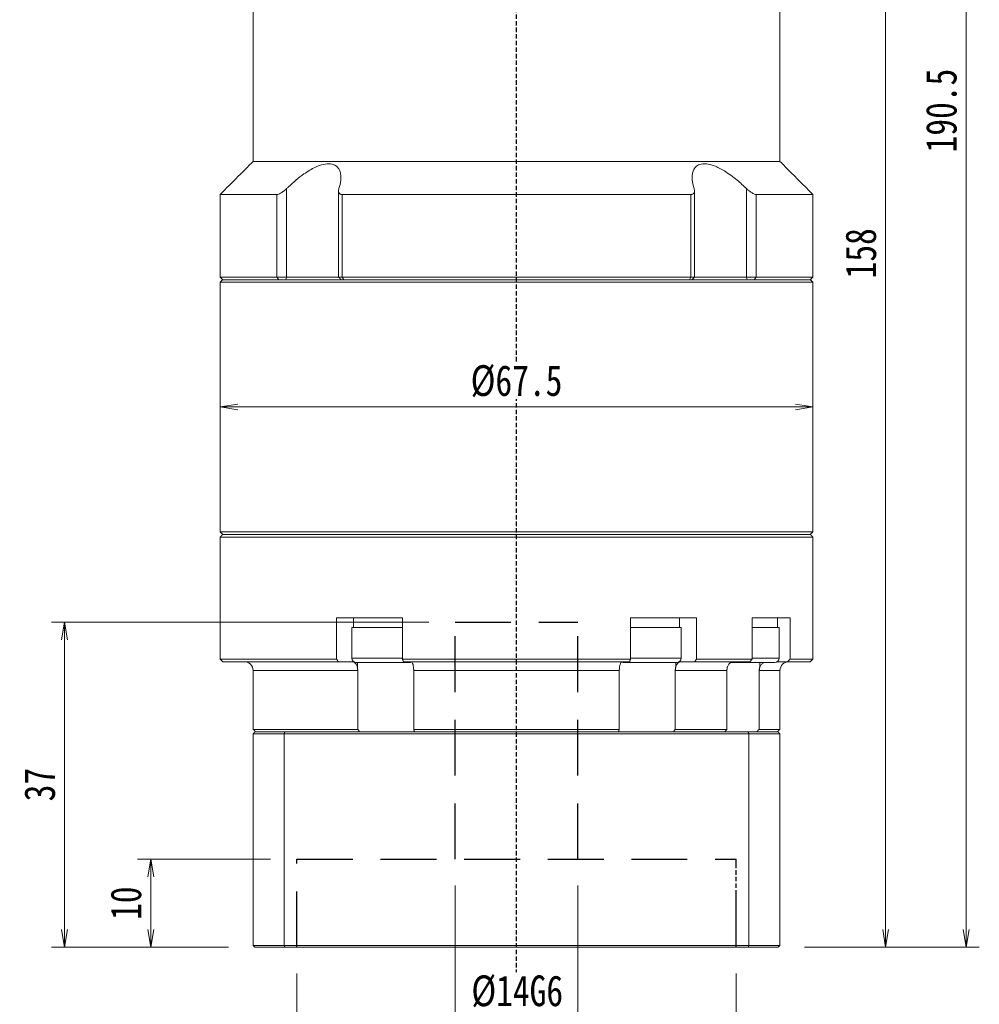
# Model space of a CAD drawing. Header units: millimetres. Extents: x -28 to 487, y -30 to 333.
# Tile 5 of 7: x 244 to 354, y 93 to 205. Entities that reach past the tile are written whole.
import ezdxf

# ---------------------------------------------------------------- set-up
doc = ezdxf.new("R2010")
doc.units = ezdxf.units.MM
doc.linetypes.add('DASHED', pattern=[0.75, 0.5, -0.25])
doc.linetypes.add('DASHED2', pattern=[9.525, 6.35, -3.175])
doc.layers.add('4虚线层', color=6, linetype='DASHED2')
doc.layers.add('尺寸线层', color=3, linetype='Continuous', lineweight=18)
doc.styles.add('宋体', font='SimSun.ttf', dxfattribs={"width": 0.8})
doc.dimstyles.new('A水平标注$0', dxfattribs={"dimtxt": 3.5, "dimasz": 2, "dimexe": 1.5, "dimexo": 3, "dimgap": 1.1, "dimtad": 1, "dimtoh": 1, "dimdec": 4, "dimdsep": 46, "dimtxsty": '宋体', "dimblk": 'OPEN', "dimcen": 3, "dimclrd": 3, "dimclre": 3, "dimclrt": 6, "dimadec": 0, "dimazin": 0, "dimtm": 1e-09, "dimtfac": 1, "dimtdec": 4, "dimtix": 1, "dimtmove": 0, "dimatfit": 3, "dimldrblk": 'OPEN', "dimfxl": 0, "dimlwd": 13, "dimlwe": 13, "dimarcsym": 0})

# ---------------------------------------------------------------- blocks, each defined once
blk = doc.blocks.new('_Open')
at = {"color": 0, "linetype": 'ByBlock', "lineweight": -2}
for p, q in [((-1, 0.167), (0, 0)), ((-1, -0.167), (0, 0)), ((0, 0), (-1, 0))]:
    blk.add_line(p, q, dxfattribs=at)
blk = doc.blocks.new('*D30')
at = {"layer": 'Defpoints', "color": 0, "transparency": 16777216}
for p in [(336.34, 257.28), (330.64, 99.28), (342.87, 99.28)]:
    blk.add_point(p, dxfattribs=at)
at = {"layer": '尺寸线层', "color": 3, "lineweight": 13, "transparency": 16777216}
for p, q in [((339.34, 257.28), (344.37, 257.28)), ((342.87, 255.28), (342.87, 101.28)), ((333.64, 99.28), (344.37, 99.28))]:
    blk.add_line(p, q, dxfattribs=at)
at = {"layer": '尺寸线层', "color": 3, "lineweight": 13, "transparency": 16777216, "xscale": 2, "yscale": 2, "zscale": 2}
for p, rotation in [((342.87, 257.28), 89.99999999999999), ((342.87, 99.28), 270)]:
    blk.add_blockref('_Open', p, dxfattribs=dict(at, rotation=rotation))
at = {"layer": '尺寸线层', "color": 6, "transparency": 16777216, "insert": (340.06, 178.28), "char_height": 3.5, "attachment_point": 5, "rotation": 90, "style": '宋体', "bg_fill": 3, "box_fill_scale": 1.1, "bg_fill_color": 257, "bg_fill_transparency": 0}
blk.add_mtext('158', dxfattribs=at)
blk = doc.blocks.new('*D31')
at = {"layer": 'Defpoints', "color": 0, "transparency": 16777216}
for p in [(333.34, 289.78), (330.64, 99.28), (352.04, 99.28)]:
    blk.add_point(p, dxfattribs=at)
at = {"layer": '尺寸线层', "color": 3, "lineweight": 13, "transparency": 16777216}
for p, q in [((336.34, 289.78), (353.54, 289.78)), ((352.04, 287.78), (352.04, 101.28)), ((333.64, 99.28), (353.54, 99.28))]:
    blk.add_line(p, q, dxfattribs=at)
at = {"layer": '尺寸线层', "color": 3, "lineweight": 13, "transparency": 16777216, "xscale": 2, "yscale": 2, "zscale": 2}
for p, rotation in [((352.04, 289.78), 89.99999999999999), ((352.04, 99.28), 270)]:
    blk.add_blockref('_Open', p, dxfattribs=dict(at, rotation=rotation))
at = {"layer": '尺寸线层', "color": 6, "transparency": 16777216, "insert": (349.23, 194.53), "char_height": 3.5, "attachment_point": 5, "rotation": 90, "style": '宋体', "bg_fill": 3, "box_fill_scale": 1.1, "bg_fill_color": 257, "bg_fill_transparency": 0}
blk.add_mtext('190.5', dxfattribs=at)
blk = doc.blocks.new('*D36')
at = {"layer": 'Defpoints', "color": 0, "transparency": 16777216}
for p in [(275.84, 99.28), (325.84, 99.28), (325.84, 82.62)]:
    blk.add_point(p, dxfattribs=at)
at = {"layer": '尺寸线层', "color": 3, "lineweight": 13, "transparency": 16777216}
for p, q in [((275.84, 96.28), (275.84, 81.12)), ((325.84, 96.28), (325.84, 81.12)), ((277.84, 82.62), (323.84, 82.62))]:
    blk.add_line(p, q, dxfattribs=at)
at = {"layer": '尺寸线层', "color": 3, "lineweight": 13, "transparency": 16777216, "xscale": 2, "yscale": 2, "zscale": 2, "rotation": 180}
blk.add_blockref('_Open', (275.84, 82.62), dxfattribs=at)
at = {"layer": '尺寸线层', "color": 3, "lineweight": 13, "transparency": 16777216, "xscale": 2, "yscale": 2, "zscale": 2}
blk.add_blockref('_Open', (325.84, 82.62), dxfattribs=at)
at = {"layer": '尺寸线层', "color": 6, "transparency": 16777216, "insert": (300.84, 85.56), "char_height": 3.5, "attachment_point": 5, "style": '宋体', "bg_fill": 3, "box_fill_scale": 1.1, "bg_fill_color": 257, "bg_fill_transparency": 0}
blk.add_mtext('%%C50E7', dxfattribs=at)
blk = doc.blocks.new('*D37')
at = {"layer": 'Defpoints', "color": 0, "transparency": 16777216}
for p in [(293.84, 109.28), (307.84, 109.28), (307.84, 91.29)]:
    blk.add_point(p, dxfattribs=at)
at = {"layer": '尺寸线层', "color": 3, "lineweight": 13, "transparency": 16777216}
for p, q in [((293.84, 106.28), (293.84, 89.79)), ((307.84, 106.28), (307.84, 89.79)), ((295.84, 91.29), (305.84, 91.29))]:
    blk.add_line(p, q, dxfattribs=at)
at = {"layer": '尺寸线层', "color": 3, "lineweight": 13, "transparency": 16777216, "xscale": 2, "yscale": 2, "zscale": 2, "rotation": 180}
blk.add_blockref('_Open', (293.84, 91.29), dxfattribs=at)
at = {"layer": '尺寸线层', "color": 3, "lineweight": 13, "transparency": 16777216, "xscale": 2, "yscale": 2, "zscale": 2}
blk.add_blockref('_Open', (307.84, 91.29), dxfattribs=at)
at = {"layer": '尺寸线层', "color": 6, "transparency": 16777216, "insert": (300.92, 94.23), "char_height": 3.5, "attachment_point": 5, "style": '宋体', "bg_fill": 3, "box_fill_scale": 1.1, "bg_fill_color": 257, "bg_fill_transparency": 0}
blk.add_mtext('%%C14G6', dxfattribs=at)
blk = doc.blocks.new('*D38')
at = {"layer": 'Defpoints', "color": 0, "transparency": 16777216}
for p in [(275.84, 109.28), (259.19, 99.28), (271.04, 99.28)]:
    blk.add_point(p, dxfattribs=at)
at = {"layer": '尺寸线层', "color": 3, "lineweight": 13, "transparency": 16777216}
for p, q in [((272.84, 109.28), (257.69, 109.28)), ((259.19, 107.28), (259.19, 101.28)), ((268.04, 99.28), (257.69, 99.28))]:
    blk.add_line(p, q, dxfattribs=at)
at = {"layer": '尺寸线层', "color": 3, "lineweight": 13, "transparency": 16777216, "xscale": 2, "yscale": 2, "zscale": 2}
for p, rotation in [((259.19, 109.28), 90), ((259.19, 99.28), 270)]:
    blk.add_blockref('_Open', p, dxfattribs=dict(at, rotation=rotation))
at = {"layer": '尺寸线层', "color": 6, "transparency": 16777216, "insert": (256.38, 104.28), "char_height": 3.5, "attachment_point": 5, "rotation": 90, "style": '宋体', "bg_fill": 3, "box_fill_scale": 1.1, "bg_fill_color": 257, "bg_fill_transparency": 0}
blk.add_mtext('10', dxfattribs=at)
blk = doc.blocks.new('*D39')
at = {"layer": 'Defpoints', "color": 0, "transparency": 16777216}
for p in [(293.84, 136.28), (249.38, 99.28), (271.04, 99.28)]:
    blk.add_point(p, dxfattribs=at)
at = {"layer": '尺寸线层', "color": 3, "lineweight": 13, "transparency": 16777216}
for p, q in [((290.84, 136.28), (247.88, 136.28)), ((249.38, 134.28), (249.38, 101.28)), ((268.04, 99.28), (247.88, 99.28))]:
    blk.add_line(p, q, dxfattribs=at)
at = {"layer": '尺寸线层', "color": 3, "lineweight": 13, "transparency": 16777216, "xscale": 2, "yscale": 2, "zscale": 2}
for p, rotation in [((249.38, 136.28), 90), ((249.38, 99.28), 270)]:
    blk.add_blockref('_Open', p, dxfattribs=dict(at, rotation=rotation))
at = {"layer": '尺寸线层', "color": 6, "transparency": 16777216, "insert": (246.56, 117.78), "char_height": 3.5, "attachment_point": 5, "rotation": 90, "style": '宋体', "bg_fill": 3, "box_fill_scale": 1.1, "bg_fill_color": 257, "bg_fill_transparency": 0}
blk.add_mtext('37', dxfattribs=at)
blk = doc.blocks.new('*D40')
at = {"layer": 'Defpoints', "color": 0, "transparency": 16777216}
for p in [(267.09, 160.78), (267.09, 160.78), (334.59, 160.78)]:
    blk.add_point(p, dxfattribs=at)
at = {"layer": '尺寸线层', "color": 3, "lineweight": 13, "transparency": 16777216}
for p, q in [((267.09, 163.78), (267.09, 162.28)), ((334.59, 163.78), (334.59, 162.28)), ((332.59, 160.78), (269.09, 160.78))]:
    blk.add_line(p, q, dxfattribs=at)
at = {"layer": '尺寸线层', "color": 3, "lineweight": 13, "transparency": 16777216, "xscale": 2, "yscale": 2, "zscale": 2, "rotation": 180}
blk.add_blockref('_Open', (267.09, 160.78), dxfattribs=at)
at = {"layer": '尺寸线层', "color": 3, "lineweight": 13, "transparency": 16777216, "xscale": 2, "yscale": 2, "zscale": 2}
blk.add_blockref('_Open', (334.59, 160.78), dxfattribs=at)
at = {"layer": '尺寸线层', "color": 6, "transparency": 16777216, "insert": (300.84, 163.71), "char_height": 3.5, "attachment_point": 5, "style": '宋体', "bg_fill": 3, "box_fill_scale": 1.1, "bg_fill_color": 257, "bg_fill_transparency": 0}
blk.add_mtext('%%c67.5', dxfattribs=at)

msp = doc.modelspace()

# ---------------------------------------------------------------- linework, layer by layer
at = {"color": 1, "linetype": 'DASHED'}
for p, q in [((300.84125, 94.72406), (300.84125, 213.27576)), ((325.84125, 99.27576), (325.84125, 109.27576)), ((325.84125, 99.27576), (325.84125, 109.27576))]:
    msp.add_line(p, q, dxfattribs=at)
at = {"color": 7, "linetype": 'Continuous', "lineweight": 15}
for p, q in [((274.65967, 175.57576), (274.65967, 185.6452)), ((327.02283, 185.6452), (327.02283, 175.57576)), ((273.54937, 184.97576), (267.09125, 184.97576)), ((273.54937, 184.97576), (273.54937, 175.57576)), ((320.69612, 184.97576), (280.98637, 184.97576)), ((280.98637, 175.57576), (280.98637, 184.97576)), ((320.69612, 184.97576), (320.69612, 175.57576)), ((328.13312, 175.57576), (328.13312, 184.97576)), ((273.54937, 175.57576), (267.09125, 175.57576)), ((267.09125, 174.97576), (300.84125, 174.97576)), ((300.84125, 175.27576), (267.39125, 175.27576)), ((267.39125, 175.27576), (273.79197, 175.27576)), ((274.65967, 175.57576), (273.54937, 175.57576)), ((273.79197, 175.27576), (273.54937, 175.57576)), ((274.56917, 175.27576), (274.65967, 175.57576)), ((280.57467, 175.57576), (274.65967, 175.57576)), ((280.98637, 175.57576), (280.57467, 175.57576)), ((320.69612, 175.57576), (280.98637, 175.57576)), ((281.16286, 175.27576), (280.98637, 175.57576)), ((281.16286, 175.27576), (320.51963, 175.27576)), ((320.69612, 175.57576), (320.51963, 175.27576)), ((321.10783, 175.57576), (320.69612, 175.57576)), ((327.02283, 175.57576), (321.10783, 175.57576)), ((327.02283, 175.57576), (327.11332, 175.27576)), ((328.13312, 175.57576), (327.02283, 175.57576)), ((328.13312, 175.57576), (327.89053, 175.27576)), ((267.09125, 145.97576), (300.84125, 145.97576)), ((300.84125, 146.27576), (267.39125, 146.27576)), ((280.35446, 136.77576), (280.35446, 132.07576)), ((280.35446, 136.77576), (283.44761, 136.77576)), ((284.49025, 136.77576), (283.44761, 136.77576)), ((284.49025, 136.77576), (287.85717, 136.77576)), ((287.85717, 132.07576), (287.85717, 136.77576)), ((313.82532, 136.77576), (313.82532, 132.07576)), ((313.82532, 136.77576), (317.19224, 136.77576)), ((318.23488, 136.77576), (317.19224, 136.77576)), ((318.23488, 136.77576), (321.32804, 136.77576)), ((321.32804, 132.07576), (321.32804, 136.77576)), ((327.66202, 136.77576), (327.66202, 132.07576)), ((327.66202, 136.77576), (329.76397, 136.77576)), ((285.59125, 135.67576), (282.09125, 135.67576)), ((287.85717, 135.67576), (285.59125, 135.67576)), ((319.12234, 135.67576), (313.82532, 135.67576)), ((319.59125, 135.67576), (319.12234, 135.67576)), ((280.35446, 132.07576), (267.09125, 132.07576)), ((267.39125, 131.77576), (280.5475, 131.77576)), ((280.5475, 131.77576), (282.12415, 131.77576)), ((285.59125, 132.17576), (282.09125, 132.17576)), ((282.59125, 131.67576), (285.59125, 131.67576)), ((282.71858, 131.67576), (282.71858, 131.15914)), ((287.85717, 132.17576), (285.59125, 132.17576)), ((285.59125, 131.67576), (288.59125, 131.67576)), ((313.82532, 132.07576), (287.85717, 132.07576)), ((287.95989, 131.77576), (313.72261, 131.77576)), ((313.09125, 131.67576), (318.68932, 131.67576)), ((319.12234, 132.17576), (313.82532, 132.17576)), ((318.68932, 131.67576), (319.09125, 131.67576)), ((318.96391, 131.67576), (318.96391, 131.15914)), ((319.59125, 132.17576), (319.12234, 132.17576)), ((319.55835, 131.77576), (321.135, 131.77576)), ((321.135, 131.77576), (327.43196, 131.77576)), ((327.66202, 132.07576), (321.32804, 132.07576)), ((328.5376, 131.67576), (328.5376, 131.15914)), ((270.84125, 130.77576), (282.76839, 130.77576)), ((282.76839, 130.77576), (282.76839, 124.07576)), ((289.14054, 130.77576), (312.54195, 130.77576)), ((289.14054, 124.07576), (289.14054, 130.77576)), ((312.54195, 130.77576), (312.54195, 124.07576)), ((318.91411, 124.07576), (318.91411, 130.77576)), ((318.91411, 130.77576), (324.78643, 130.77576)), ((324.78643, 130.77576), (324.78643, 124.07576)), ((328.46539, 124.07576), (328.46539, 130.77576)), ((282.76839, 124.07576), (270.84125, 124.07576)), ((270.84125, 123.57576), (274.38373, 123.57576)), ((270.84125, 123.57576), (270.84125, 99.47576)), ((274.45944, 123.77576), (271.04125, 123.77576)), ((274.38373, 123.57576), (274.38373, 99.47576)), ((274.38373, 123.57576), (327.29876, 123.57576)), ((327.22306, 123.77576), (274.45944, 123.77576)), ((312.54195, 124.07576), (289.14054, 124.07576)), ((324.78643, 124.07576), (318.91411, 124.07576)), ((327.29876, 123.57576), (327.29876, 99.47576)), ((274.38373, 99.47576), (270.84125, 99.47576)), ((271.04125, 99.27576), (274.45944, 99.27576)), ((327.29876, 99.47576), (274.38373, 99.47576)), ((274.45944, 99.27576), (327.22306, 99.27576))]:
    msp.add_line(p, q, dxfattribs=at)
for centre, radius, start, end in [((269.84125, 130.77576), 1, 0, 90), ((282.59125, 132.17576), 0.5, 180, 270), ((288.59125, 132.17576), 0.5, 270, 302.4574441), ((313.09125, 132.17576), 0.5, 241.6040712, 270), ((319.09125, 132.17576), 0.5, 270, 0)]:
    msp.add_arc(centre, radius, start, end, dxfattribs=at)
for points in [[(270.84125, 188.72576), (270.84125, 207.57576)], [(267.09125, 184.97576), (270.84125, 188.72576)], [(280.57467, 175.57576), (280.57467, 185.38089)], [(321.10783, 185.38045), (321.10783, 175.57576)], [(267.09125, 175.57576), (267.09125, 184.97576)], [(267.39125, 175.27576), (267.09125, 175.57576)], [(267.09125, 174.97576), (267.39125, 175.27576)], [(267.09125, 146.57576), (267.09125, 174.97576)], [(280.87467, 175.27576), (280.57467, 175.57576)], [(321.10783, 175.57576), (320.80783, 175.27576)], [(267.39125, 146.27576), (267.09125, 146.57576)], [(267.09125, 145.97576), (267.39125, 146.27576)], [(267.09125, 132.07576), (267.09125, 145.97576)], [(282.29125, 135.67576), (282.29125, 136.77576)], [(319.39125, 136.77576), (319.39125, 135.67576)], [(282.09125, 132.17576), (282.09125, 135.67576)], [(319.59125, 135.67576), (319.59125, 132.17576)], [(267.39125, 131.77576), (267.09125, 132.07576)], [(280.5475, 131.77576), (280.35446, 132.07576)], [(287.85717, 132.07576), (287.95989, 131.77576)], [(313.72261, 131.77576), (313.82532, 132.07576)], [(321.32804, 132.07576), (321.135, 131.77576)], [(327.43196, 131.77576), (327.66202, 132.07576)], [(270.84125, 124.07576), (270.84125, 130.77576)], [(282.71858, 131.15914), (282.76839, 130.77576)], [(289.14054, 130.77576), (289.11509, 131.15914)], [(312.5674, 131.15914), (312.54195, 130.77576)], [(318.91411, 130.77576), (318.96391, 131.15914)], [(324.84457, 131.15914), (324.78643, 130.77576)], [(328.46539, 130.77576), (328.5376, 131.15914)], [(271.14125, 123.77576), (270.84125, 124.07576)], [(270.84125, 123.57576), (271.04125, 123.77576)], [(274.38373, 123.57576), (274.45944, 123.77576)], [(282.97613, 123.77576), (282.76839, 124.07576)], [(289.14054, 124.07576), (289.22641, 123.77576)], [(312.45609, 123.77576), (312.54195, 124.07576)], [(318.91411, 124.07576), (318.70637, 123.77576)], [(324.56734, 123.77576), (324.78643, 124.07576)], [(327.29876, 123.57576), (327.22306, 123.77576)], [(328.46539, 124.07576), (328.17594, 123.77576)], [(271.04125, 99.27576), (270.84125, 99.47576)], [(274.45944, 99.27576), (274.38373, 99.47576)], [(327.22306, 99.27576), (327.29876, 99.47576)]]:
    msp.add_open_spline(points, degree=1, dxfattribs=at)
for points, knots in [([(280.62125, 185.6452), (280.70757, 185.96989), (280.84843, 186.4997), (280.84864, 187.16947), (280.74912, 187.63479), (280.55604, 187.99504), (280.24348, 188.30864), (279.69915, 188.51535), (278.8707, 188.44598), (278.03707, 188.14035), (277.29159, 187.74297), (276.5367, 187.25403), (275.71954, 186.62479), (275.07413, 186.04905), (274.73318, 185.71683), (274.65967, 185.6452)], [0, 0, 0, 0, 1.111823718, 1.814206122, 2.515660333, 3.044836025, 3.573294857, 4.429537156, 5.288250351, 6.104434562, 6.713373, 7.323286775, 8.207714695, 9.093503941, 9.336985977, 9.336985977, 9.336985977, 9.336985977]), ([(327.02283, 185.6452), (326.67884, 185.96989), (326.11755, 186.4997), (325.25818, 187.16947), (324.57006, 187.63479), (323.92771, 187.99504), (323.22765, 188.30864), (322.43079, 188.51535), (321.68684, 188.44598), (321.22828, 188.14035), (320.97714, 187.74297), (320.83794, 187.25403), (320.82798, 186.62479), (320.93698, 186.04905), (321.03921, 185.71683), (321.06125, 185.6452)], [0, 0, 0, 0, 1.111860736, 1.814266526, 2.515744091, 3.044937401, 3.573413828, 4.429684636, 5.288426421, 6.104637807, 6.713596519, 7.323530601, 8.207987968, 9.093806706, 9.337296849, 9.337296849, 9.337296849, 9.337296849]), ([(274.65967, 185.6452), (274.53575, 185.53122), (274.32262, 185.33519), (273.99969, 185.1244), (273.73865, 184.99964), (273.61202, 184.98366), (273.54937, 184.97576)], [0, 0, 0, 0, 0.461690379, 0.794104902, 1.059065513, 1.318521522, 1.318521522, 1.318521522, 1.318521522]), ([(280.98637, 184.97576), (280.95164, 184.97742), (280.88096, 184.98079), (280.79237, 185.00744), (280.71822, 185.04813), (280.65368, 185.10796), (280.60399, 185.19046), (280.57271, 185.31009), (280.57184, 185.46179), (280.60461, 185.58345), (280.62125, 185.6452)], [0, 0, 0, 0, 0.0845501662, 0.1720244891, 0.2564971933, 0.3430793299, 0.4605833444, 0.5814376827, 0.7507540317, 0.9252792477, 0.9252792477, 0.9252792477, 0.9252792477]), ([(321.06125, 185.6452), (321.07674, 185.58854), (321.10811, 185.47387), (321.11107, 185.32923), (321.08581, 185.21038), (321.04157, 185.12478), (320.97855, 185.0583), (320.90256, 185.01233), (320.80889, 184.98167), (320.73417, 184.97775), (320.69612, 184.97576)], [0, 0, 0, 0, 0.1600222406, 0.3238934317, 0.4391565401, 0.5570675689, 0.6488337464, 0.7429943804, 0.8324760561, 0.925298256, 0.925298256, 0.925298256, 0.925298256]), ([(328.13312, 184.97576), (328.07438, 184.98276), (327.95715, 184.99674), (327.70751, 185.1106), (327.37826, 185.31949), (327.15479, 185.52427), (327.02283, 185.6452)], [0, 0, 0, 0, 0.244975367, 0.488865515, 0.828599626, 1.318556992, 1.318556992, 1.318556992, 1.318556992]), ([(282.12415, 131.77576), (282.14878, 131.77441), (282.24552, 131.76909), (282.4112, 131.69159), (282.59, 131.49307), (282.68151, 131.29198), (282.71439, 131.17416), (282.71858, 131.15914)], [0, 0, 0, 0, 0.0898846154, 0.3530449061, 0.6161572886, 0.8790264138, 0.9174460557, 0.9174460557, 0.9174460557, 0.9174460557]), ([(289.11509, 131.15914), (289.09687, 131.25867), (289.06038, 131.45787), (288.96674, 131.66706), (288.87509, 131.76466), (288.81776, 131.773), (288.7988, 131.77576)], [0, 0, 0, 0, 0.2094481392, 0.4192300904, 0.6292069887, 0.7329719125, 0.7329719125, 0.7329719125, 0.7329719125]), ([(312.88369, 131.77576), (312.87059, 131.77441), (312.81911, 131.76909), (312.73095, 131.69159), (312.63582, 131.49307), (312.58712, 131.29198), (312.56963, 131.17416), (312.5674, 131.15914)], [0, 0, 0, 0, 0.0718302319, 0.2821316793, 0.4923948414, 0.7024636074, 0.7331662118, 0.7331662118, 0.7331662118, 0.7331662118]), ([(318.96391, 131.15914), (318.99815, 131.25863), (319.0667, 131.4578), (319.24266, 131.667), (319.41492, 131.76465), (319.52269, 131.773), (319.55835, 131.77576)], [0, 0, 0, 0, 0.2619701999, 0.5244550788, 0.7871838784, 0.9171158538, 0.9171158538, 0.9171158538, 0.9171158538]), ([(325.55299, 131.77576), (325.52363, 131.77441), (325.40834, 131.76909), (325.21089, 131.69159), (324.9978, 131.49307), (324.88875, 131.29198), (324.84957, 131.17416), (324.84457, 131.15914)], [0, 0, 0, 0, 0.098305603, 0.386120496, 0.673882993, 0.961379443, 1.003398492, 1.003398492, 1.003398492, 1.003398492]), ([(328.5376, 131.15914), (328.58824, 131.2569), (328.6896, 131.45258), (328.87352, 131.6268), (328.99586, 131.66832), (329.01779, 131.67576)], [0, 0, 0, 0, 0.3267769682, 0.6540747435, 0.7255650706, 0.7255650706, 0.7255650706, 0.7255650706])]:
    msp.add_open_spline(points, degree=3, knots=knots, dxfattribs=at)
at = {"layer": '4虚线层', "color": 6}
for p, q in [((293.84125, 136.27576), (307.84125, 136.27576)), ((293.84125, 109.27576), (293.84125, 136.27576)), ((307.84125, 109.27576), (307.84125, 136.27576)), ((275.84125, 109.27576), (325.84125, 109.27576)), ((275.84125, 99.27576), (275.84125, 109.27576)), ((325.84125, 99.27576), (325.84125, 109.27576))]:
    msp.add_line(p, q, dxfattribs=at)

# ---------------------------------------------------------------- dimensions: what is measured, and where the dimension line sits
at = {"layer": '尺寸线层'}
dim = msp.add_linear_dim(base=(342.87411, 99.27576), p1=(336.34125, 257.27576), p2=(330.64125, 99.27576), angle=270, dimstyle='A水平标注$0', dxfattribs=at)
dim.commit()
dim.dimension.update_dxf_attribs({"geometry": '*D30', "text_midpoint": (340.06322, 178.27576)})

# ---------------------------------------------------------------- next in the draw order: dimensions: what is measured, and where the dimension line sits
dim = msp.add_linear_dim(base=(352.03903, 99.27576), p1=(333.34125, 289.77576), p2=(330.64125, 99.27576), angle=270, dimstyle='A水平标注$0', dxfattribs=at)
dim.commit()
dim.dimension.update_dxf_attribs({"geometry": '*D31', "text_midpoint": (349.22814, 194.52576)})
dim = msp.add_linear_dim(base=(325.84125, 82.61783), p1=(275.84125, 99.27576), p2=(325.84125, 99.27576), text='%%C<>E7', dimstyle='A水平标注$0', override={"dimblk": 'Open', "dimtfill": 1, "dimtfillclr": 256}, dxfattribs=at)
dim.commit()
dim.dimension.update_dxf_attribs({"geometry": '*D36', "text_midpoint": (300.84125, 85.55651)})

# ---------------------------------------------------------------- next in the draw order: linework, layer by layer
at = {"color": 7, "linetype": 'Continuous', "lineweight": 15}
for p, q in [((330.84125, 188.72576), (270.84125, 188.72576)), ((334.59125, 184.97576), (328.13312, 184.97576)), ((334.29125, 175.27576), (300.84125, 175.27576)), ((300.84125, 174.97576), (334.59125, 174.97576)), ((327.89053, 175.27576), (334.29125, 175.27576)), ((334.59125, 175.57576), (328.13312, 175.57576)), ((334.59125, 146.57576), (267.09125, 146.57576)), ((267.39125, 146.27576), (334.29125, 146.27576)), ((334.29125, 146.27576), (300.84125, 146.27576)), ((300.84125, 145.97576), (334.59125, 145.97576)), ((330.36594, 136.77576), (329.76397, 136.77576)), ((330.36594, 136.77576), (331.99372, 136.77576)), ((331.99372, 132.07576), (331.99372, 136.77576)), ((330.75502, 135.67576), (327.66202, 135.67576)), ((325.20001, 131.67576), (330.25502, 131.67576)), ((330.75502, 132.17576), (327.66202, 132.17576)), ((330.55502, 131.77576), (331.71151, 131.77576)), ((331.71151, 131.77576), (334.29125, 131.77576)), ((334.59125, 132.07576), (331.99372, 132.07576)), ((328.46539, 130.77576), (330.84125, 130.77576)), ((330.64125, 123.77576), (327.22306, 123.77576)), ((327.29876, 123.57576), (330.84125, 123.57576)), ((330.84125, 124.07576), (328.46539, 124.07576)), ((330.84125, 123.57576), (330.84125, 99.47576)), ((327.22306, 99.27576), (330.64125, 99.27576)), ((330.84125, 99.47576), (327.29876, 99.47576))]:
    msp.add_line(p, q, dxfattribs=at)
for centre, radius, start, end in [((330.25502, 132.17576), 0.5, 270, 0), ((331.84125, 130.77576), 1, 90, 180)]:
    msp.add_arc(centre, radius, start, end, dxfattribs=at)
for points in [[(330.84125, 207.57576), (330.84125, 188.72576)], [(330.84125, 188.72576), (334.59125, 184.97576)], [(334.59125, 184.97576), (334.59125, 175.57576)], [(334.59125, 175.57576), (334.29125, 175.27576)], [(334.29125, 175.27576), (334.59125, 174.97576)], [(334.59125, 174.97576), (334.59125, 146.57576)], [(334.59125, 146.57576), (334.29125, 146.27576)], [(334.29125, 146.27576), (334.59125, 145.97576)], [(334.59125, 145.97576), (334.59125, 132.07576)], [(330.55502, 136.77576), (330.55502, 135.67576)], [(330.75502, 135.67576), (330.75502, 132.17576)], [(331.99372, 132.07576), (331.71151, 131.77576)], [(334.59125, 132.07576), (334.29125, 131.77576)], [(330.84125, 130.77576), (330.84125, 124.07576)], [(330.84125, 124.07576), (330.54125, 123.77576)], [(330.64125, 123.77576), (330.84125, 123.57576)], [(330.84125, 99.47576), (330.64125, 99.27576)]]:
    msp.add_open_spline(points, degree=1, dxfattribs=at)

# ---------------------------------------------------------------- next in the draw order: dimensions: what is measured, and where the dimension line sits
at = {"layer": '尺寸线层'}
dim = msp.add_linear_dim(base=(259.19126, 99.27576), p1=(275.84125, 109.27576), p2=(271.04125, 99.27576), angle=90, dimstyle='A水平标注$0', override={"dimblk": 'Open', "dimtfill": 1, "dimtfillclr": 256}, dxfattribs=at)
dim.commit()
dim.dimension.update_dxf_attribs({"geometry": '*D38', "text_midpoint": (259.19126, 104.27576), "dimtype": 160})
dim = msp.add_linear_dim(base=(307.84125, 91.28678), p1=(293.84125, 109.27576), p2=(307.84125, 109.27576), text='%%C<>G6', dimstyle='A水平标注$0', override={"dimblk": 'Open', "dimtfill": 1, "dimtfillclr": 256}, dxfattribs=at)
dim.commit()
dim.dimension.update_dxf_attribs({"geometry": '*D37', "text_midpoint": (300.92342, 91.28678), "dimtype": 160})

# ---------------------------------------------------------------- next in the draw order: dimensions: what is measured, and where the dimension line sits
dim = msp.add_linear_dim(base=(267.09125, 160.77576), p1=(334.59125, 160.77576), p2=(267.09125, 160.77576), text='%%c<>', dimstyle='A水平标注$0', override={"dimblk": 'Open', "dimtfill": 1, "dimtfillclr": 256}, dxfattribs=at)
dim.commit()
dim.dimension.update_dxf_attribs({"geometry": '*D40', "text_midpoint": (300.84125, 163.71444)})
dim = msp.add_linear_dim(base=(249.37528, 99.27576), p1=(293.84125, 136.27576), p2=(271.04125, 99.27576), angle=90, dimstyle='A水平标注$0', override={"dimblk": 'Open', "dimtfill": 1, "dimtfillclr": 256}, dxfattribs=at)
dim.commit()
dim.dimension.update_dxf_attribs({"geometry": '*D39', "text_midpoint": (249.37528, 117.77576), "dimtype": 160})

doc.saveas('drawing.dxf')
